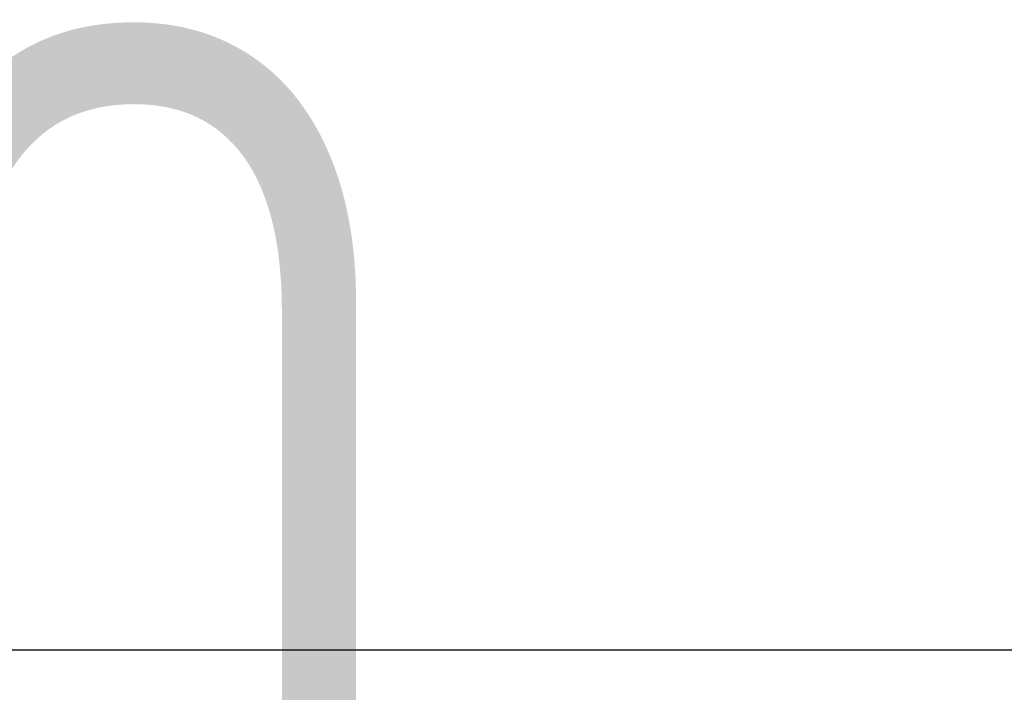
# Model space of a CAD drawing. Header units: millimetres. Extents: x -131 to 751, y -69 to 356.
# Tile 16 of 18: x 17 to 110, y 293 to 356. Entities that reach past the tile are written whole.
import ezdxf
from ezdxf.enums import TextEntityAlignment as Align

# ---------------------------------------------------------------- set-up
doc = ezdxf.new("R2018")
doc.units = ezdxf.units.MM
doc.layers.add('Кромка (ГОСТ)', color=7, linetype='Continuous', lineweight=50)
doc.layers.add('Обозначение (ГОСТ)', color=7, linetype='Continuous', lineweight=25)
doc.styles.get("Standard").update_dxf_attribs({"font": 'GOST Common Italic.ttf'})

# ---------------------------------------------------------------- blocks, each defined once
blk = doc.blocks.new('ГОСТ - Доп. графы 3')
at = {"layer": 'Обозначение (ГОСТ)', "lineweight": 30, "width": 0.8}
blk.add_attdef('ОБОЗНАЧЕНИЕ', text='', height=5, rotation=180, dxfattribs=at).set_placement((34.942, -6.968), align=Align.MIDDLE_CENTER)
blk = doc.blocks.new('Рамки ГОСТ_ граница 297x210')
at = {"layer": 'Кромка (ГОСТ)', "lineweight": 25}
blk.add_line((0, 297), (210, 297), dxfattribs=at)

msp = doc.modelspace()

# ---------------------------------------------------------------- block references
ref = msp.add_blockref('ГОСТ - Доп. графы 3', (20, 292))
lines = msp.add_mtext('\\W0.8000;U13C ', dxfattribs={"layer": 'Обозначение (ГОСТ)', "insert": (54.9421, 285.0324), "char_height": 70.124838, "attachment_point": 1, "rotation": 180})
ref.add_attrib('ОБОЗНАЧЕНИЕ', '', (54.9421, 285.0324)).embed_mtext(lines)
msp.add_blockref('Рамки ГОСТ_ граница 297x210', (0, 0))

doc.saveas('drawing.dxf')
